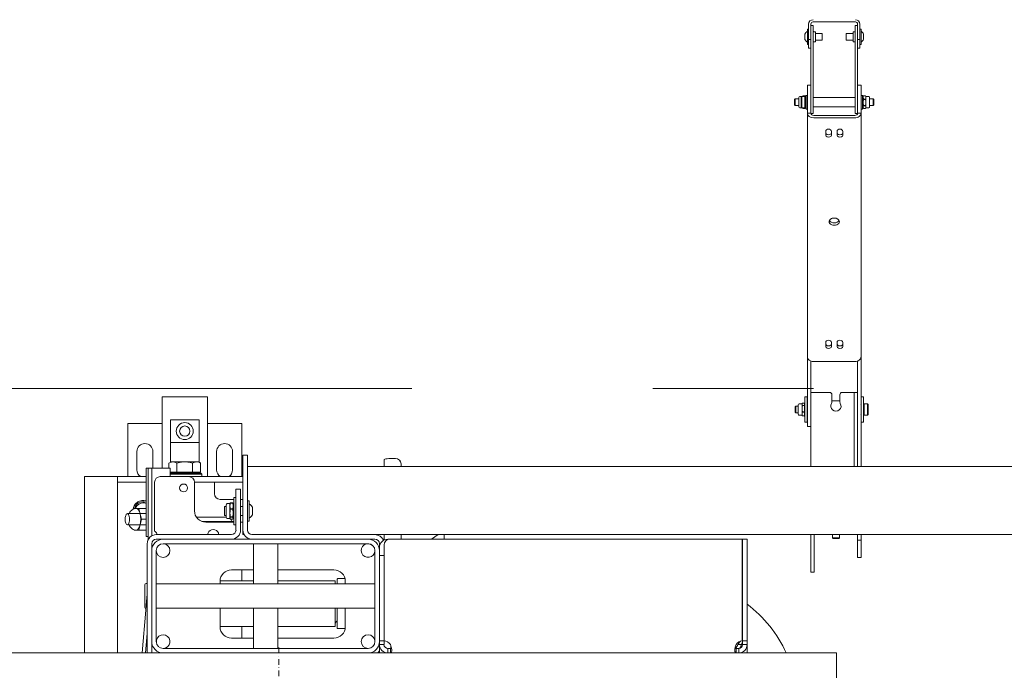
# Model space of a CAD drawing. Header units: millimetres. Extents: x -47038 to 86296, y -75637 to 48966.
# Tile 87 of 174: x -33438 to -32573, y 32533 to 33105. Entities that reach past the tile are written whole.
import ezdxf

# ---------------------------------------------------------------- set-up
doc = ezdxf.new("R2010")
doc.units = ezdxf.units.MM
doc.linetypes.add('DASHDOT', pattern=[1, 0.5, -0.25, 0, -0.25])
doc.linetypes.add('Przerywana podwójnie', pattern=[109.361107, 52.916665, -21.166666, 14.111111, -21.166666])
doc.layers.add('00 - nowa technologia myjni_Nr_pióra__95', color=7, linetype='Continuous', lineweight=20, true_color=0x7c7c7c)
doc.layers.add('410-K Osie główne_Nr_pióra__95', color=7, linetype='Continuous', lineweight=20, true_color=0x7c7c7c)
doc.layers.add('XREF', color=8, linetype='Continuous', lineweight=9)

# ---------------------------------------------------------------- blocks, each defined once
blk = doc.blocks.new('parter 2025.10.15')
at = {"layer": '00 - nowa technologia myjni_Nr_pióra__95', "color": 8, "linetype": 'Continuous', "lineweight": 5}
for p, q in [((575.679, 2766.037), (571.958, 2766.037)), ((571.469, 2764.737), (571.469, 2765.417)), ((571.568, 2765.417), (571.469, 2765.417)), ((571.568, 2765.847), (571.568, 2764.987)), ((571.769, 2765.847), (571.769, 2764.987)), ((571.769, 2765.737), (571.969, 2765.737)), ((571.769, 2765.737), (571.769, 2765.237)), ((571.769, 2764.237), (571.769, 2765.237)), ((571.969, 2765.737), (571.969, 2765.237)), ((571.969, 2764.237), (571.969, 2765.237)), ((572.018, 2765.182), (572.168, 2765.182)), ((572.168, 2765.182), (572.168, 2764.612)), ((572.168, 2765.037), (572.769, 2765.037)), ((572.769, 2765.037), (572.769, 2764.737)), ((574.868, 2764.737), (574.868, 2765.037)), ((575.468, 2765.037), (574.868, 2765.037)), ((575.468, 2764.862), (575.468, 2765.182)), ((575.618, 2765.182), (575.468, 2765.182)), ((575.668, 2765.237), (575.668, 2765.737)), ((575.869, 2765.737), (575.668, 2765.737)), ((575.668, 2765.237), (575.668, 2764.237)), ((575.869, 2764.987), (575.869, 2765.847)), ((576.068, 2764.987), (576.068, 2765.847)), ((576.068, 2765.417), (576.068, 2764.737)), ((576.068, 2765.417), (576.169, 2765.417)), ((576.068, 2765.137), (576.068, 2765.136)), ((576.169, 2765.417), (576.169, 2764.737)), ((571.24, 2764.968), (571.238, 2764.965)), ((571.238, 2764.965), (571.238, 2764.862)), ((571.238, 2764.862), (571.238, 2764.854)), ((571.24, 2764.859), (571.238, 2764.862)), ((571.24, 2764.859), (571.238, 2764.854)), ((571.238, 2764.854), (571.238, 2764.846)), ((571.238, 2764.846), (571.238, 2764.634)), ((571.24, 2764.629), (571.238, 2764.634)), ((571.238, 2764.626), (571.238, 2764.634)), ((571.238, 2764.626), (571.24, 2764.629)), ((571.238, 2764.626), (571.238, 2764.509)), ((571.238, 2764.509), (571.24, 2764.506)), ((571.24, 2764.506), (571.238, 2764.509)), ((571.469, 2764.057), (571.469, 2764.737)), ((571.568, 2764.987), (571.568, 2764.487)), ((571.568, 2764.487), (571.769, 2764.487)), ((571.568, 2764.487), (571.568, 2764.237)), ((571.568, 2764.237), (571.568, 2763.737)), ((571.769, 2764.987), (571.769, 2764.487)), ((571.769, 2764.487), (571.769, 2764.237)), ((571.769, 2764.237), (571.769, 2764.022)), ((571.769, 2764.237), (571.769, 2763.804)), ((571.969, 2764.237), (571.969, 2763.804)), ((572.018, 2764.292), (572.168, 2764.292)), ((572.018, 2764.292), (572.168, 2764.292)), ((572.018, 2764.292), (572.168, 2764.292)), ((572.018, 2764.292), (572.168, 2764.292)), ((572.168, 2764.612), (572.168, 2764.292)), ((572.168, 2764.437), (572.769, 2764.437)), ((572.168, 2764.437), (572.769, 2764.437)), ((572.168, 2764.437), (572.769, 2764.437)), ((572.168, 2764.437), (572.769, 2764.437)), ((572.769, 2764.737), (572.769, 2764.437)), ((574.868, 2764.437), (574.868, 2764.737)), ((575.468, 2764.437), (574.868, 2764.437)), ((575.468, 2764.437), (574.868, 2764.437)), ((575.468, 2764.437), (574.868, 2764.437)), ((575.468, 2764.437), (574.868, 2764.437)), ((575.468, 2764.292), (575.468, 2764.862)), ((575.618, 2764.292), (575.468, 2764.292)), ((575.618, 2764.292), (575.468, 2764.292)), ((575.618, 2764.292), (575.468, 2764.292)), ((575.618, 2764.292), (575.468, 2764.292)), ((575.668, 2763.804), (575.668, 2764.237)), ((575.869, 2764.487), (575.869, 2764.987)), ((576.068, 2764.487), (575.869, 2764.487)), ((575.869, 2764.237), (575.869, 2764.487)), ((575.869, 2764.237), (575.869, 2763.737)), ((575.869, 2763.804), (575.869, 2764.237)), ((576.068, 2764.487), (576.068, 2764.987)), ((576.068, 2764.737), (576.068, 2764.057)), ((576.068, 2764.237), (576.068, 2764.487)), ((576.068, 2764.237), (576.068, 2763.737)), ((576.169, 2764.737), (576.169, 2764.057)), ((576.397, 2764.968), (576.398, 2764.965)), ((576.397, 2764.968), (576.398, 2764.965)), ((576.397, 2764.846), (576.398, 2764.848)), ((576.398, 2764.84), (576.397, 2764.846)), ((576.397, 2764.615), (576.398, 2764.62)), ((576.397, 2764.615), (576.398, 2764.612)), ((576.398, 2764.509), (576.397, 2764.506)), ((576.398, 2764.508), (576.397, 2764.506)), ((576.398, 2764.967), (576.398, 2764.965)), ((576.398, 2764.848), (576.398, 2764.965)), ((576.398, 2764.848), (576.398, 2764.84)), ((576.398, 2764.628), (576.398, 2764.84)), ((576.398, 2764.62), (576.398, 2764.628)), ((576.398, 2764.612), (576.398, 2764.62)), ((576.398, 2764.509), (576.398, 2764.612)), ((571.568, 2764.057), (571.469, 2764.057)), ((571.568, 2764.057), (571.469, 2764.057)), ((571.568, 2764.057), (571.469, 2764.057)), ((571.568, 2764.057), (571.469, 2764.057)), ((571.568, 2763.737), (571.769, 2763.737)), ((571.769, 2763.804), (571.769, 2763.371)), ((571.769, 2758.987), (571.769, 2763.371)), ((571.969, 2763.804), (571.969, 2763.371)), ((571.969, 2758.987), (571.969, 2763.371)), ((575.668, 2763.371), (575.668, 2763.804)), ((575.668, 2763.371), (575.668, 2758.987)), ((575.869, 2763.371), (575.869, 2763.804)), ((576.068, 2763.737), (575.869, 2763.737)), ((575.869, 2763.371), (575.869, 2758.987)), ((576.068, 2764.057), (576.169, 2764.057)), ((576.068, 2764.057), (576.169, 2764.057)), ((576.068, 2764.057), (576.169, 2764.057)), ((576.068, 2764.057), (576.169, 2764.057)), ((571.469, 2758.046), (571.469, 2760.487)), ((571.769, 2760.487), (571.469, 2760.487)), ((575.869, 2760.487), (575.869, 2760.048)), ((575.869, 2760.487), (576.169, 2760.487)), ((575.869, 2760.048), (575.869, 2758.046)), ((576.169, 2760.487), (576.169, 2760.048)), ((576.169, 2760.048), (576.169, 2758.046)), ((570.329, 2759.226), (570.39, 2759.287)), ((570.329, 2759.226), (570.329, 2758.755)), ((570.39, 2759.287), (570.39, 2758.694)), ((570.39, 2759.287), (570.708, 2759.287)), ((570.708, 2759.406), (570.708, 2758.579)), ((570.79, 2759.487), (570.968, 2759.487)), ((570.909, 2759.427), (570.968, 2759.487)), ((570.909, 2758.755), (570.909, 2759.427)), ((570.968, 2758.723), (570.968, 2759.487)), ((571.248, 2759.487), (570.968, 2759.487)), ((571.051, 2759.487), (571.058, 2759.507)), ((571.076, 2759.543), (571.077, 2759.543)), ((571.077, 2759.543), (571.236, 2759.543)), ((571.236, 2759.543), (571.236, 2759.543)), ((571.248, 2758.723), (571.248, 2759.487)), ((571.308, 2759.427), (571.248, 2759.487)), ((571.308, 2759.432), (571.265, 2759.507)), ((571.308, 2759.547), (571.349, 2759.587)), ((571.308, 2759.547), (571.308, 2759.227)), ((571.308, 2759.227), (571.308, 2758.427)), ((571.349, 2759.587), (571.349, 2759.244)), ((571.349, 2759.587), (571.469, 2759.587)), ((571.349, 2759.244), (571.349, 2758.387)), ((571.769, 2758.987), (571.769, 2757.997)), ((575.668, 2759.387), (571.969, 2759.387)), ((571.969, 2758.987), (571.969, 2757.987)), ((575.668, 2757.987), (575.668, 2758.987)), ((575.869, 2758.905), (575.869, 2758.987)), ((576.169, 2759.488), (576.169, 2759.587)), ((576.288, 2759.587), (576.169, 2759.587)), ((576.169, 2758.387), (576.169, 2759.488)), ((576.169, 2758.587), (576.169, 2759.335)), ((576.288, 2759.488), (576.288, 2759.587)), ((576.328, 2759.547), (576.288, 2759.587)), ((576.328, 2759.547), (576.288, 2759.587)), ((576.288, 2758.387), (576.288, 2759.488)), ((576.328, 2759.432), (576.395, 2759.547)), ((576.328, 2759.455), (576.328, 2759.547)), ((576.328, 2758.427), (576.328, 2759.455)), ((576.328, 2758.752), (576.328, 2759.432)), ((576.401, 2759.557), (576.395, 2759.547)), ((576.401, 2759.555), (576.401, 2759.557)), ((576.561, 2759.557), (576.401, 2759.557)), ((576.561, 2759.555), (576.401, 2759.555)), ((576.401, 2759.232), (576.401, 2759.255)), ((576.561, 2759.255), (576.401, 2759.255)), ((576.561, 2759.232), (576.401, 2759.232)), ((576.561, 2759.555), (576.561, 2759.557)), ((576.561, 2759.557), (576.564, 2759.547)), ((576.561, 2759.232), (576.561, 2759.255)), ((576.586, 2759.487), (576.564, 2759.547)), ((576.586, 2759.405), (576.586, 2759.487)), ((576.847, 2759.487), (576.586, 2759.487)), ((576.586, 2758.959), (576.586, 2759.405)), ((576.586, 2758.723), (576.586, 2758.959)), ((576.929, 2758.766), (576.929, 2759.406)), ((577.247, 2759.287), (576.929, 2759.287)), ((577.247, 2758.828), (577.247, 2759.287)), ((577.309, 2759.226), (577.247, 2759.287)), ((577.309, 2758.861), (577.309, 2759.226)), ((570.329, 2758.755), (570.329, 2758.748)), ((570.329, 2758.748), (570.39, 2758.687)), ((570.39, 2758.694), (570.39, 2758.687)), ((570.39, 2758.687), (570.708, 2758.687)), ((570.708, 2758.579), (570.708, 2758.568)), ((570.79, 2758.487), (571.051, 2758.487)), ((570.909, 2758.547), (570.909, 2758.755)), ((570.909, 2758.547), (570.968, 2758.487)), ((570.968, 2758.487), (570.968, 2758.723)), ((571.248, 2758.487), (570.968, 2758.487)), ((571.051, 2758.487), (571.058, 2758.467)), ((571.076, 2758.431), (571.077, 2758.431)), ((571.077, 2758.437), (571.236, 2758.437)), ((571.077, 2758.437), (571.077, 2758.431)), ((571.077, 2758.431), (571.236, 2758.431)), ((571.236, 2758.437), (571.236, 2758.431)), ((571.248, 2758.487), (571.248, 2758.723)), ((571.308, 2758.547), (571.248, 2758.487)), ((571.308, 2758.542), (571.265, 2758.467)), ((571.308, 2758.427), (571.349, 2758.387)), ((571.349, 2758.387), (571.469, 2758.387)), ((571.349, 2758.387), (571.469, 2758.387)), ((571.769, 2758.046), (571.769, 2758.911)), ((575.668, 2758.587), (571.968, 2758.587)), ((575.668, 2758.587), (571.969, 2758.587)), ((576.288, 2758.387), (576.169, 2758.387)), ((576.288, 2758.387), (576.169, 2758.387)), ((576.328, 2758.427), (576.288, 2758.387)), ((576.328, 2758.427), (576.288, 2758.387)), ((576.328, 2758.542), (576.328, 2758.752)), ((576.328, 2758.542), (576.395, 2758.427)), ((576.401, 2758.418), (576.395, 2758.427)), ((576.401, 2758.664), (576.401, 2758.686)), ((576.561, 2758.686), (576.401, 2758.686)), ((576.561, 2758.664), (576.401, 2758.664)), ((576.561, 2758.418), (576.401, 2758.418)), ((576.561, 2758.664), (576.561, 2758.686)), ((576.561, 2758.686), (576.561, 2758.686)), ((576.561, 2758.418), (576.564, 2758.427)), ((576.586, 2758.487), (576.564, 2758.427)), ((576.586, 2758.54), (576.586, 2758.723)), ((576.586, 2758.487), (576.586, 2758.54)), ((576.847, 2758.487), (576.586, 2758.487)), ((576.586, 2758.487), (576.669, 2758.487)), ((576.929, 2758.568), (576.929, 2758.766)), ((577.247, 2758.687), (576.929, 2758.687)), ((577.247, 2758.687), (577.247, 2758.828)), ((577.309, 2758.748), (577.247, 2758.687)), ((577.309, 2758.748), (577.309, 2758.861)), ((571.469, 2758.046), (571.469, 2758.009)), ((571.469, 2758.009), (571.469, 2757.997)), ((571.769, 2758.009), (571.469, 2758.009)), ((571.469, 2736.572), (571.469, 2757.997)), ((571.769, 2758.046), (571.769, 2758.009)), ((571.769, 2758.009), (571.769, 2757.997)), ((571.769, 2757.987), (571.969, 2757.987)), ((572.018, 2757.82), (575.618, 2757.82)), ((572.018, 2757.608), (575.618, 2757.608)), ((575.869, 2757.987), (575.668, 2757.987)), ((575.869, 2758.009), (575.869, 2758.046)), ((575.869, 2757.997), (575.869, 2758.009)), ((575.869, 2758.009), (576.169, 2758.009)), ((576.169, 2758.009), (576.169, 2758.046)), ((576.169, 2757.997), (576.169, 2758.009)), ((576.169, 2736.572), (576.169, 2757.997)), ((573.069, 2756.088), (573.069, 2756.441)), ((573.568, 2756.088), (573.568, 2756.441)), ((574.068, 2756.088), (574.068, 2756.441)), ((574.568, 2756.088), (574.568, 2756.441)), ((573.069, 2737.527), (573.069, 2737.88)), ((573.568, 2737.527), (573.568, 2737.88)), ((574.068, 2737.527), (574.068, 2737.88)), ((574.568, 2737.527), (574.568, 2737.88)), ((571.469, 2736.572), (571.469, 2736.501)), ((571.469, 2736.501), (571.469, 2736.324)), ((576.169, 2736.501), (576.169, 2736.572)), ((576.169, 2736.501), (576.169, 2736.324)), ((571.469, 2736.324), (571.469, 2736.183)), ((571.469, 2736.183), (571.469, 2730.915)), ((571.769, 2736.225), (571.769, 2736.183)), ((571.769, 2736.183), (571.769, 2731.054)), ((575.618, 2736.183), (572.018, 2736.183)), ((575.618, 2736.183), (572.018, 2736.183)), ((575.869, 2736.183), (575.869, 2736.225)), ((575.869, 2730.279), (575.869, 2736.183)), ((576.169, 2736.183), (576.169, 2736.324)), ((576.169, 2730.279), (576.169, 2736.183)), ((514.769, 2733.076), (515.519, 2733.076)), ((514.769, 2733.076), (514.769, 2726.826)), ((518.019, 2733.076), (515.519, 2733.076)), ((518.019, 2733.076), (518.768, 2733.076)), ((518.768, 2733.076), (518.768, 2726.076)), ((571.248, 2733.076), (571.248, 2731.561)), ((571.248, 2733.076), (571.449, 2733.076)), ((571.449, 2733.076), (571.449, 2731.561)), ((571.769, 2726.976), (571.769, 2733.476)), ((571.769, 2733.476), (572.318, 2733.476)), ((573.418, 2733.476), (572.318, 2733.476)), ((573.618, 2732.622), (573.618, 2733.275)), ((574.319, 2732.622), (574.319, 2733.275)), ((575.519, 2733.476), (574.518, 2733.476)), ((575.569, 2733.476), (575.569, 2732.976)), ((575.869, 2733.476), (575.569, 2733.476)), ((576.189, 2733.076), (576.189, 2731.561)), ((576.189, 2733.076), (576.389, 2733.076)), ((576.389, 2733.076), (576.389, 2731.561)), ((570.388, 2732.214), (570.45, 2732.276)), ((570.388, 2732.214), (570.388, 2731.739)), ((570.45, 2732.276), (570.45, 2731.678)), ((570.45, 2732.276), (570.649, 2732.276)), ((570.649, 2732.394), (570.649, 2731.56)), ((570.73, 2732.476), (570.991, 2732.476)), ((570.991, 2732.476), (571.006, 2732.516)), ((570.991, 2732.476), (570.991, 2732.439)), ((570.991, 2732.439), (570.991, 2732.044)), ((571.016, 2732.542), (571.017, 2732.542)), ((571.017, 2732.542), (571.176, 2732.542)), ((571.017, 2732.335), (571.176, 2732.335)), ((571.017, 2732.335), (571.017, 2732.315)), ((571.017, 2732.315), (571.176, 2732.315)), ((571.176, 2732.542), (571.176, 2732.542)), ((571.176, 2732.335), (571.176, 2732.315)), ((571.188, 2732.525), (571.194, 2732.515)), ((571.248, 2732.421), (571.194, 2732.516)), ((571.248, 2732.421), (571.194, 2732.515)), ((571.449, 2732.675), (571.469, 2732.696)), ((571.449, 2732.675), (571.449, 2732.311)), ((571.449, 2732.311), (571.449, 2731.276)), ((573.618, 2732.725), (574.319, 2732.725)), ((575.569, 2732.976), (575.569, 2726.976)), ((576.189, 2732.426), (576.168, 2732.446)), ((576.189, 2732.426), (576.169, 2732.445)), ((576.389, 2732.416), (576.449, 2732.476)), ((576.389, 2732.416), (576.389, 2731.538)), ((576.449, 2732.476), (576.449, 2731.479)), ((576.449, 2732.476), (576.729, 2732.476)), ((576.788, 2732.416), (576.729, 2732.476)), ((576.729, 2732.476), (576.729, 2731.479)), ((576.788, 2732.416), (576.729, 2732.476)), ((576.788, 2732.416), (576.788, 2731.538)), ((570.388, 2731.739), (570.388, 2731.737)), ((570.388, 2731.737), (570.45, 2731.676)), ((570.45, 2731.678), (570.45, 2731.676)), ((570.45, 2731.676), (570.649, 2731.676)), ((570.45, 2731.676), (570.649, 2731.676)), ((570.649, 2731.56), (570.649, 2731.557)), ((570.73, 2731.475), (570.991, 2731.475)), ((570.73, 2731.475), (570.991, 2731.475)), ((570.991, 2732.044), (570.991, 2731.581)), ((570.991, 2731.581), (570.991, 2731.479)), ((570.991, 2731.479), (570.991, 2731.475)), ((570.991, 2731.475), (571.006, 2731.436)), ((571.016, 2731.41), (571.017, 2731.41)), ((571.017, 2731.773), (571.017, 2731.749)), ((571.017, 2731.773), (571.176, 2731.773)), ((571.017, 2731.749), (571.176, 2731.749)), ((571.017, 2731.413), (571.176, 2731.413)), ((571.017, 2731.413), (571.017, 2731.41)), ((571.017, 2731.41), (571.176, 2731.41)), ((571.176, 2731.773), (571.176, 2731.749)), ((571.176, 2731.413), (571.176, 2731.41)), ((571.176, 2731.41), (571.176, 2731.41)), ((571.248, 2731.531), (571.194, 2731.436)), ((571.248, 2731.531), (571.194, 2731.436)), ((571.248, 2731.561), (571.248, 2730.876)), ((571.449, 2731.561), (571.449, 2730.876)), ((575.869, 2732.104), (575.869, 2726.976)), ((576.189, 2731.526), (576.168, 2731.505)), ((576.189, 2731.526), (576.169, 2731.506)), ((576.189, 2731.561), (576.189, 2730.876)), ((576.389, 2731.561), (576.389, 2730.876)), ((576.389, 2731.538), (576.389, 2731.536)), ((576.389, 2731.536), (576.449, 2731.475)), ((576.449, 2731.479), (576.449, 2731.475)), ((576.449, 2731.475), (576.729, 2731.475)), ((576.449, 2731.475), (576.729, 2731.475)), ((576.788, 2731.536), (576.729, 2731.475)), ((576.788, 2731.536), (576.729, 2731.475)), ((576.729, 2731.479), (576.729, 2731.475)), ((576.729, 2731.476), (576.729, 2731.475)), ((576.788, 2731.538), (576.788, 2731.536)), ((514.769, 2730.747), (511.769, 2730.747)), ((511.769, 2730.747), (511.769, 2726.076)), ((515.519, 2729.076), (515.519, 2731.076)), ((518.019, 2731.076), (515.519, 2731.076)), ((518.019, 2729.076), (518.019, 2731.076)), ((521.769, 2730.747), (518.768, 2730.747)), ((521.769, 2730.747), (521.769, 2726.076)), ((571.248, 2730.876), (571.449, 2730.876)), ((571.248, 2730.876), (571.449, 2730.876)), ((571.449, 2731.276), (571.469, 2731.256)), ((571.469, 2730.476), (571.469, 2730.915)), ((571.769, 2730.476), (571.469, 2730.476)), ((571.769, 2730.476), (571.469, 2730.476)), ((576.189, 2730.876), (576.389, 2730.876)), ((576.189, 2730.876), (576.389, 2730.876)), ((575.869, 2730.279), (575.869, 2729.218)), ((576.169, 2730.279), (576.169, 2729.218)), ((518.019, 2729.076), (515.519, 2729.076)), ((515.519, 2729.076), (515.519, 2727.347)), ((518.019, 2729.076), (518.019, 2727.347)), ((575.869, 2726.976), (575.869, 2729.218)), ((576.169, 2726.976), (576.169, 2729.218)), ((512.569, 2726.676), (512.569, 2728.275)), ((513.969, 2728.275), (513.969, 2726.826)), ((519.568, 2726.676), (519.568, 2728.275)), ((520.968, 2728.275), (520.968, 2726.676)), ((521.868, 2727.976), (521.868, 2727.683)), ((522.269, 2727.976), (521.868, 2727.976)), ((522.269, 2727.976), (522.269, 2727.683)), ((515.569, 2727.376), (515.383, 2727.269)), ((515.383, 2726.826), (515.383, 2727.268)), ((515.569, 2727.376), (515.729, 2727.376)), ((515.729, 2727.376), (516.769, 2727.376)), ((516.076, 2726.456), (516.076, 2727.268)), ((516.769, 2727.376), (517.808, 2727.376)), ((517.461, 2726.456), (517.461, 2727.268)), ((517.808, 2727.376), (517.822, 2727.376)), ((517.808, 2727.376), (517.822, 2727.375)), ((517.822, 2727.376), (517.968, 2727.376)), ((517.968, 2727.376), (518.154, 2727.269)), ((518.154, 2726.456), (518.154, 2727.268)), ((521.868, 2725.561), (521.868, 2727.683)), ((522.269, 2725.561), (522.269, 2727.683)), ((522.269, 2726.976), (590.532, 2726.976)), ((534.269, 2726.976), (534.269, 2727.576)), ((534.818, 2727.666), (535.269, 2727.666)), ((535.768, 2727.189), (535.768, 2726.976)), ((513.369, 2726.326), (513.369, 2726.826)), ((513.369, 2726.826), (513.568, 2726.826)), ((513.369, 2721.326), (513.369, 2726.326)), ((513.868, 2726.826), (513.568, 2726.826)), ((513.568, 2726.326), (513.568, 2726.826)), ((513.568, 2726.326), (513.568, 2720.563)), ((513.868, 2726.326), (513.868, 2726.826)), ((515.081, 2726.826), (513.868, 2726.826)), ((513.868, 2720.868), (513.868, 2726.326)), ((515.472, 2726.826), (515.081, 2726.826)), ((515.471, 2726.456), (516.076, 2726.456)), ((515.472, 2726.826), (515.472, 2726.076)), ((515.518, 2726.376), (515.472, 2726.376)), ((518.268, 2726.301), (515.472, 2726.301)), ((518.194, 2726.376), (515.518, 2726.376)), ((515.519, 2726.456), (515.519, 2726.376)), ((515.644, 2726.376), (515.644, 2726.456)), ((516.076, 2726.456), (517.461, 2726.456)), ((517.461, 2726.456), (518.154, 2726.456)), ((517.893, 2726.376), (517.893, 2726.456)), ((518.019, 2726.456), (518.019, 2726.376)), ((518.194, 2726.376), (518.268, 2726.301)), ((518.268, 2726.301), (518.268, 2726.076)), ((507.968, 2726.076), (508.868, 2726.076)), ((507.968, 2710.576), (507.968, 2726.076)), ((508.868, 2726.076), (510.869, 2726.076)), ((510.869, 2726.076), (510.869, 2725.576)), ((510.869, 2726.076), (511.868, 2726.076)), ((510.869, 2725.576), (511.868, 2725.576)), ((510.869, 2725.576), (510.869, 2725.136)), ((511.868, 2726.076), (513.369, 2726.076)), ((513.369, 2725.576), (511.868, 2725.576)), ((514.119, 2725.576), (514.119, 2722.075)), ((517.119, 2726.076), (514.619, 2726.076)), ((517.124, 2726.076), (521.868, 2726.076)), ((521.868, 2725.576), (517.618, 2725.576)), ((517.618, 2723.076), (517.618, 2725.576)), ((519.368, 2725.576), (519.368, 2725.136)), ((521.868, 2725.561), (521.868, 2724.147)), ((522.269, 2725.561), (522.269, 2724.147)), ((510.869, 2710.576), (510.869, 2725.136)), ((519.368, 2725.136), (519.368, 2724.575)), ((521.268, 2723.975), (521.268, 2724.976)), ((521.669, 2724.976), (521.268, 2724.976)), ((521.669, 2723.975), (521.669, 2724.976)), ((519.868, 2724.076), (521.068, 2724.076)), ((520.392, 2723.594), (520.392, 2723.168)), ((520.499, 2723.701), (520.739, 2723.701)), ((520.739, 2723.701), (520.746, 2723.72)), ((520.739, 2723.701), (520.741, 2723.704)), ((520.739, 2723.701), (520.739, 2723.501)), ((520.739, 2723.501), (520.739, 2723.191)), ((520.773, 2723.767), (520.773, 2723.757)), ((520.773, 2723.767), (520.976, 2723.767)), ((520.773, 2723.757), (520.976, 2723.757)), ((520.976, 2723.767), (520.976, 2723.757)), ((521.068, 2723.631), (521.017, 2723.72)), ((521.026, 2723.704), (521.027, 2723.703)), ((521.068, 2723.631), (521.026, 2723.704)), ((521.068, 2724.004), (521.068, 2724.251)), ((521.268, 2724.251), (521.068, 2724.251)), ((521.068, 2721.851), (521.068, 2724.004)), ((521.268, 2721.376), (521.268, 2723.975)), ((521.669, 2724.076), (521.868, 2724.076)), ((521.669, 2723.975), (521.669, 2721.376)), ((521.868, 2724.147), (521.868, 2721.376)), ((522.269, 2721.376), (522.269, 2724.147)), ((522.269, 2722.803), (522.269, 2723.941)), ((522.269, 2723.941), (522.419, 2723.941)), ((522.419, 2723.941), (522.419, 2722.803)), ((511.729, 2722.826), (513.369, 2722.826)), ((512.311, 2723.275), (512.302, 2723.236)), ((512.311, 2723.275), (512.525, 2723.275)), ((512.525, 2723.275), (512.74, 2723.275)), ((513.369, 2723.275), (512.74, 2723.275)), ((512.74, 2723.275), (512.847, 2722.801)), ((512.847, 2722.801), (512.954, 2722.326)), ((520.269, 2722.939), (520.269, 2723.451)), ((520.392, 2723.451), (520.269, 2723.451)), ((520.269, 2722.65), (520.269, 2722.939)), ((520.392, 2722.65), (520.269, 2722.65)), ((520.392, 2722.65), (520.269, 2722.65)), ((520.392, 2723.168), (520.392, 2722.507)), ((520.739, 2723.191), (520.739, 2722.87)), ((520.739, 2722.87), (520.739, 2722.419)), ((520.772, 2723.21), (520.773, 2723.211)), ((520.773, 2723.244), (520.976, 2723.244)), ((520.773, 2723.244), (520.773, 2723.211)), ((520.773, 2723.211), (520.976, 2723.211)), ((520.976, 2723.244), (520.976, 2723.211)), ((521.868, 2722.65), (521.668, 2722.65)), ((521.868, 2723.451), (521.669, 2723.451)), ((521.868, 2722.65), (521.669, 2722.65)), ((522.269, 2722.161), (522.269, 2722.803)), ((522.419, 2722.803), (522.419, 2722.161)), ((522.708, 2723.279), (522.708, 2723.373)), ((522.708, 2722.729), (522.708, 2723.279)), ((511.729, 2721.826), (513.369, 2721.826)), ((512.847, 2721.851), (512.74, 2721.376)), ((512.954, 2722.326), (512.847, 2721.851)), ((513.369, 2722.326), (512.954, 2722.326)), ((514.119, 2722.075), (514.119, 2721.291)), ((520.211, 2722.516), (517.79, 2722.516)), ((520.211, 2722.136), (518.277, 2722.136)), ((521.068, 2722.075), (518.618, 2722.075)), ((520.211, 2722.516), (520.392, 2722.516)), ((520.211, 2722.136), (520.993, 2722.136)), ((520.499, 2722.401), (520.739, 2722.401)), ((520.499, 2722.401), (520.739, 2722.401)), ((520.739, 2722.419), (520.739, 2722.401)), ((520.739, 2722.401), (520.746, 2722.381)), ((520.739, 2722.401), (520.741, 2722.398)), ((520.773, 2722.528), (520.976, 2722.528)), ((520.773, 2722.528), (520.773, 2722.505)), ((520.773, 2722.505), (520.976, 2722.505)), ((520.773, 2722.334), (520.976, 2722.334)), ((520.976, 2722.528), (520.976, 2722.505)), ((521.068, 2722.47), (521.017, 2722.381)), ((521.068, 2722.47), (521.026, 2722.398)), ((521.026, 2722.397), (521.026, 2722.398)), ((521.268, 2721.851), (521.068, 2721.851)), ((521.268, 2721.851), (521.068, 2721.851)), ((521.868, 2722.075), (521.668, 2722.075)), ((522.269, 2722.161), (522.419, 2722.161)), ((512.302, 2721.415), (512.311, 2721.376)), ((512.311, 2721.376), (512.525, 2721.376)), ((512.525, 2721.376), (512.74, 2721.376)), ((513.369, 2721.376), (512.74, 2721.376)), ((513.369, 2720.825), (513.369, 2721.326)), ((520.869, 2720.976), (514.269, 2720.976)), ((521.868, 2721.376), (521.868, 2720.976)), ((521.868, 2720.976), (521.976, 2720.976)), ((522.668, 2720.976), (533.468, 2720.976)), ((533.471, 2720.976), (590.532, 2720.976)), ((534.269, 2720.493), (534.269, 2720.976)), ((535.768, 2720.976), (535.768, 2720.576)), ((538.451, 2720.576), (539.027, 2720.976)), ((539.568, 2720.976), (539.568, 2720.576)), ((571.769, 2720.976), (571.769, 2718.676)), ((572.068, 2720.976), (572.068, 2718.676)), ((573.669, 2720.697), (573.669, 2720.976)), ((574.269, 2720.697), (574.269, 2720.976)), ((575.869, 2720.976), (575.869, 2720.676)), ((576.169, 2720.976), (576.169, 2720.676)), ((513.369, 2720.825), (513.568, 2720.825)), ((513.468, 2720.175), (513.468, 2718.208)), ((513.868, 2720.176), (513.868, 2720.189)), ((513.868, 2720.175), (513.868, 2719.575)), ((514.257, 2720.576), (514.283, 2720.576)), ((514.868, 2720.576), (514.269, 2720.576)), ((514.283, 2720.576), (514.292, 2720.576)), ((514.868, 2720.576), (532.869, 2720.576)), ((514.868, 2720.175), (532.869, 2720.175)), ((522.804, 2716.641), (522.804, 2720.175)), ((524.933, 2716.641), (524.933, 2720.175)), ((524.933, 2716.641), (524.933, 2720.175)), ((533.468, 2720.576), (532.869, 2720.576)), ((533.868, 2720.175), (533.868, 2719.836)), ((534.268, 2720.576), (534.161, 2720.576)), ((534.269, 2711.654), (534.269, 2720.076)), ((534.608, 2720.576), (534.768, 2720.576)), ((534.769, 2720.576), (565.728, 2720.576)), ((565.728, 2711.65), (565.728, 2720.576)), ((565.728, 2720.576), (565.768, 2720.576)), ((566.169, 2720.576), (565.768, 2720.576)), ((565.768, 2720.576), (565.768, 2711.654)), ((566.169, 2711.654), (566.169, 2720.576)), ((573.669, 2720.697), (574.23, 2720.697)), ((573.73, 2720.636), (573.669, 2720.697)), ((573.73, 2720.636), (574.177, 2720.636)), ((574.177, 2720.636), (574.207, 2720.636)), ((574.207, 2720.636), (574.269, 2720.697)), ((574.23, 2720.697), (574.269, 2720.697)), ((575.869, 2720.476), (575.869, 2720.676)), ((575.869, 2720.276), (575.869, 2720.476)), ((575.869, 2720.476), (576.169, 2720.476)), ((575.869, 2719.476), (575.869, 2720.276)), ((576.169, 2720.476), (576.169, 2720.676)), ((576.169, 2720.276), (576.169, 2720.476)), ((576.169, 2719.476), (576.169, 2720.276)), ((513.868, 2719.575), (513.868, 2711.576)), ((514.269, 2719.575), (514.269, 2711.576)), ((533.468, 2711.576), (533.468, 2719.575)), ((533.868, 2719.336), (533.868, 2719.835)), ((533.868, 2711.576), (533.868, 2719.575)), ((533.868, 2719.135), (533.868, 2719.336)), ((575.869, 2718.975), (575.869, 2719.476)), ((576.169, 2718.975), (576.169, 2719.476)), ((533.868, 2711.65), (533.868, 2719.135)), ((533.868, 2719.135), (534.269, 2719.135)), ((571.769, 2718.676), (571.769, 2717.675)), ((572.068, 2718.676), (572.068, 2717.675)), ((575.869, 2718.975), (576.169, 2718.975)), ((513.468, 2718.208), (513.468, 2717.342)), ((520.869, 2717.876), (522.803, 2717.876)), ((522.803, 2717.876), (520.869, 2717.876)), ((521.769, 2717.876), (521.769, 2716.913)), ((524.933, 2717.876), (529.868, 2717.876)), ((529.868, 2717.876), (524.933, 2717.876)), ((572.068, 2717.675), (571.769, 2717.675)), ((513.268, 2716.576), (513.268, 2714.575)), ((513.369, 2716.676), (513.468, 2716.676)), ((513.468, 2716.764), (513.468, 2717.342)), ((513.468, 2716.764), (513.468, 2715.898)), ((533.468, 2716.641), (514.269, 2716.641)), ((519.868, 2716.641), (519.868, 2716.876)), ((519.868, 2716.876), (519.868, 2716.641)), ((522.803, 2716.913), (519.869, 2716.913)), ((529.969, 2716.913), (524.933, 2716.913)), ((529.969, 2716.641), (529.969, 2716.913)), ((530.168, 2716.641), (530.168, 2717.063)), ((530.84, 2717.113), (530.219, 2717.113)), ((530.869, 2716.641), (530.869, 2716.876)), ((513.468, 2715.736), (513.385, 2714.779)), ((513.468, 2715.898), (513.468, 2710.576)), ((513.017, 2710.576), (513.347, 2714.348)), ((513.347, 2714.348), (513.385, 2714.779)), ((533.468, 2714.511), (514.269, 2714.511)), ((522.804, 2714.511), (514.269, 2714.511)), ((519.868, 2712.876), (519.868, 2714.511)), ((519.868, 2714.511), (519.868, 2712.876)), ((522.804, 2710.976), (522.804, 2714.511)), ((524.933, 2710.976), (524.933, 2714.511)), ((524.933, 2710.976), (524.933, 2714.511)), ((533.468, 2714.511), (524.933, 2714.511)), ((529.969, 2712.913), (529.969, 2714.511)), ((530.168, 2712.763), (530.168, 2714.511)), ((530.869, 2712.876), (530.869, 2714.511)), ((513.318, 2710.576), (513.468, 2712.293)), ((522.803, 2712.913), (519.868, 2712.913)), ((521.769, 2712.913), (521.769, 2711.876)), ((529.969, 2712.913), (524.933, 2712.913)), ((530.855, 2712.713), (530.219, 2712.713)), ((513.868, 2711.576), (513.868, 2710.576)), ((522.803, 2711.876), (520.869, 2711.876)), ((529.868, 2711.876), (524.933, 2711.876)), ((533.868, 2711.65), (533.868, 2711.316)), ((533.868, 2711.65), (534.269, 2711.65)), ((534.269, 2711.654), (534.269, 2711.65)), ((534.269, 2711.313), (534.269, 2711.654)), ((534.269, 2711.65), (534.269, 2711.316)), ((566.169, 2711.654), (565.768, 2711.654)), ((565.768, 2711.654), (565.768, 2711.316)), ((566.169, 2710.576), (566.169, 2711.976)), ((566.169, 2711.654), (566.169, 2711.316)), ((339.068, 2710.576), (574.019, 2710.576)), ((532.869, 2710.976), (514.868, 2710.976)), ((532.869, 2710.576), (514.868, 2710.576)), ((532.873, 2710.576), (533.267, 2710.61)), ((533.267, 2710.61), (533.27, 2710.576)), ((533.868, 2711.316), (534.269, 2711.316)), ((533.868, 2711.312), (533.868, 2710.576)), ((534.269, 2710.576), (534.269, 2710.658)), ((534.608, 2710.576), (534.608, 2710.976)), ((534.608, 2710.976), (534.833, 2710.976)), ((534.608, 2710.576), (534.833, 2710.576)), ((534.833, 2710.576), (534.833, 2710.976)), ((534.833, 2710.576), (565.204, 2710.576)), ((534.868, 2711.225), (534.868, 2710.979)), ((565.204, 2710.576), (565.204, 2710.976)), ((565.204, 2710.976), (565.428, 2710.976)), ((565.204, 2710.576), (565.428, 2710.576)), ((565.658, 2711.316), (565.363, 2711.316)), ((565.428, 2710.576), (565.428, 2710.976)), ((566.169, 2711.316), (565.768, 2711.316)), ((565.768, 2710.658), (565.768, 2710.576)), ((574.019, 2710.576), (574.019, 2709.575)), ((574.019, 2709.575), (574.019, 2705.576))]:
    blk.add_line(p, q, dxfattribs=at)
at = {"layer": '00 - nowa technologia myjni_Nr_pióra__95', "color": 8, "linetype": 'DASHDOT', "lineweight": 5}
blk.add_line((525.018, 2711.051), (525.018, 2585.601), dxfattribs=at)
at = {"layer": '00 - nowa technologia myjni_Nr_pióra__95', "color": 8, "linetype": 'Continuous', "lineweight": 5}
for points in [[(571.265, 2759.507), (571.276, 2759.479), (571.276, 2759.459)], [(576.401, 2759.255), (576.38, 2759.301), (576.368, 2759.342), (576.36, 2759.405), (576.368, 2759.467), (576.38, 2759.509), (576.401, 2759.555)], [(576.4, 2758.686), (576.38, 2758.769), (576.368, 2758.845), (576.36, 2758.959), (576.368, 2759.074), (576.38, 2759.149), (576.401, 2759.232)], [(576.586, 2759.405), (576.581, 2759.469), (576.561, 2759.555)], [(576.561, 2759.255), (576.581, 2759.341), (576.586, 2759.405)], [(576.586, 2758.959), (576.581, 2759.075), (576.561, 2759.232)], [(576.561, 2758.686), (576.581, 2758.842), (576.586, 2758.959)], [(576.395, 2758.427), (576.378, 2758.459), (576.368, 2758.489), (576.36, 2758.54), (576.368, 2758.592), (576.38, 2758.626), (576.401, 2758.664)], [(576.586, 2758.54), (576.581, 2758.593), (576.561, 2758.664)], [(576.564, 2758.427), (576.581, 2758.488), (576.586, 2758.54)], [(570.991, 2732.439), (570.996, 2732.395), (571.017, 2732.335)], [(571.017, 2732.315), (570.996, 2732.16), (570.991, 2732.044)], [(571.194, 2732.516), (571.209, 2732.482), (571.217, 2732.439), (571.209, 2732.395), (571.197, 2732.367), (571.176, 2732.335)], [(571.176, 2732.315), (571.197, 2732.232), (571.209, 2732.158), (571.217, 2732.045), (571.209, 2731.931), (571.197, 2731.856), (571.176, 2731.773)], [(570.991, 2732.044), (570.996, 2731.928), (571.017, 2731.773)], [(571.017, 2731.749), (570.996, 2731.652), (570.991, 2731.581)], [(570.991, 2731.581), (570.996, 2731.509), (571.017, 2731.413)], [(571.176, 2731.749), (571.197, 2731.698), (571.209, 2731.651), (571.217, 2731.581), (571.209, 2731.511), (571.197, 2731.464), (571.176, 2731.413)], [(515.383, 2727.268), (515.492, 2727.323), (515.589, 2727.357), (515.66, 2727.371), (515.729, 2727.376)], [(515.729, 2727.376), (515.798, 2727.371), (515.869, 2727.357), (515.967, 2727.323), (516.076, 2727.268)], [(516.076, 2727.268), (516.188, 2727.299), (516.294, 2727.323), (516.488, 2727.357), (516.63, 2727.371), (516.769, 2727.376)], [(516.769, 2727.376), (516.907, 2727.371), (517.049, 2727.357), (517.243, 2727.323), (517.349, 2727.299), (517.461, 2727.268)], [(517.461, 2727.268), (517.57, 2727.323), (517.668, 2727.357), (517.739, 2727.371), (517.808, 2727.376)], [(517.822, 2727.375), (517.868, 2727.372), (517.914, 2727.365), (518.011, 2727.337), (518.08, 2727.308), (518.154, 2727.268)], [(534.818, 2727.666), (534.682, 2727.661), (534.547, 2727.648), (534.426, 2727.627), (534.345, 2727.606), (534.291, 2727.587), (534.269, 2727.576)], [(520.773, 2723.757), (520.756, 2723.68), (520.746, 2723.61), (520.739, 2723.501)], [(520.739, 2723.501), (520.746, 2723.391), (520.756, 2723.321), (520.773, 2723.244)], [(521.017, 2723.72), (521.001, 2723.742), (520.976, 2723.767)], [(520.976, 2723.757), (521.002, 2723.68), (521.018, 2723.61), (521.027, 2723.538), (521.027, 2723.469), (521.019, 2723.397), (521.003, 2723.325), (520.976, 2723.244)], [(512.525, 2723.275), (512.425, 2723.268), (512.333, 2723.247), (512.244, 2723.212), (512.159, 2723.164), (512.085, 2723.108), (512.015, 2723.037), (511.951, 2722.951), (511.9, 2722.86), (511.884, 2722.826)], [(520.772, 2723.21), (520.756, 2723.108), (520.746, 2723.015), (520.739, 2722.87)], [(520.739, 2722.87), (520.746, 2722.724), (520.756, 2722.631), (520.773, 2722.528)], [(520.976, 2723.21), (521.002, 2723.107), (521.018, 2723.014), (521.027, 2722.918), (521.027, 2722.825), (521.019, 2722.73), (521.002, 2722.634), (520.976, 2722.528)], [(520.773, 2722.505), (520.756, 2722.479), (520.746, 2722.456), (520.739, 2722.419)], [(520.976, 2722.505), (521.002, 2722.479), (521.018, 2722.456), (521.027, 2722.432), (521.027, 2722.409), (521.017, 2722.381)], [(521.017, 2722.381), (521.001, 2722.359), (520.976, 2722.334)], [(512.525, 2721.376), (512.429, 2721.383), (512.332, 2721.405), (512.242, 2721.44), (512.16, 2721.486), (512.081, 2721.547), (512.009, 2721.622), (511.972, 2721.67)], [(534.95, 2710.792), (534.945, 2710.886), (534.931, 2710.988), (534.908, 2711.095), (534.876, 2711.204), (534.833, 2711.316)], [(534.833, 2710.976), (534.865, 2710.978), (534.893, 2710.984), (534.912, 2710.994), (534.927, 2711.007)], [(534.833, 2710.576), (534.871, 2710.582), (534.901, 2710.602), (534.924, 2710.635), (534.939, 2710.682), (534.947, 2710.733), (534.95, 2710.792)], [(565.204, 2711.316), (565.158, 2711.193), (565.123, 2711.069), (565.1, 2710.948), (565.089, 2710.835), (565.087, 2710.792)], [(565.087, 2710.792), (565.094, 2710.705), (565.101, 2710.669), (565.112, 2710.637), (565.127, 2710.612), (565.145, 2710.594), (565.172, 2710.58), (565.204, 2710.576)], [(565.11, 2711.007), (565.125, 2710.994), (565.144, 2710.984), (565.172, 2710.978), (565.204, 2710.976)], [(565.134, 2710.989), (565.159, 2711.013), (565.191, 2711.049), (565.262, 2711.151), (565.312, 2711.233), (565.363, 2711.316)], [(565.538, 2710.994), (565.584, 2711.1), (565.611, 2711.172), (565.658, 2711.316)]]:
    blk.add_lwpolyline(points, dxfattribs=at)
for centre, radius in [((516.769, 2730.076), 0.75), ((516.769, 2730.076), 0.45), ((516.669, 2725.076), 0.35), ((514.868, 2719.575), 0.6)]:
    blk.add_circle(centre, radius, dxfattribs=at)
for centre, radius, start, end in [((571.958, 2765.847), 0.39, 90, 180), ((571.958, 2765.847), 0.19, 90, 180), ((575.679, 2765.847), 0.39, 0, 90), ((575.679, 2765.847), 0.19, 0, 90), ((571.739, 2764.737), 0.55, 119.44052, 155.46415), ((572.018, 2765.232), 0.05, 180, 270), ((572.018, 2765.232), 0.05, 180.00097, 223.31518), ((572.018, 2765.232), 0.05, 180.00098, 223.32644), ((575.618, 2765.232), 0.05, 270, 0), ((575.898, 2764.737), 0.55, 24.53585, 60.55948), ((575.898, 2764.737), 0.55, 24.53585, 45.48374), ((575.898, 2764.737), 0.55, 24.53585, 45.48339), ((571.739, 2764.737), 0.55, 204.53585, 240.55948), ((571.739, 2764.737), 0.55, 225.4699, 240.55948), ((571.739, 2764.737), 0.55, 225.47005, 240.55948), ((572.018, 2764.242), 0.05, 90, 180), ((572.018, 2764.242), 0.05, 90, 180), ((572.018, 2764.242), 0.05, 90, 180), ((572.018, 2764.242), 0.05, 90, 180), ((575.618, 2764.242), 0.05, 0, 90), ((575.898, 2764.737), 0.55, 299.44052, 335.46415), ((575.898, 2764.737), 0.55, 299.44052, 335.46415), ((575.898, 2764.737), 0.55, 299.44052, 335.46415), ((575.898, 2764.737), 0.55, 299.44052, 335.46415), ((570.79, 2759.406), 0.0812, 90, 180), ((571.175, 2759.464), 0.124, 159.79225, 169.40397), ((571.233, 2759.441), 0.186, 146.95127, 159.30388), ((571.115, 2759.416), 0.176, 31.34293, 46.32835), ((576.847, 2759.406), 0.0812, 0, 90), ((570.79, 2758.568), 0.0812, 180, 270), ((571.233, 2758.533), 0.186, 200.69613, 213.04873), ((572.017, 2758.675), 0.97, 191.16175, 194.17006), ((570.618, 2758.686), 0.667, 338.1178, 343.36327), ((571.115, 2758.559), 0.176, 313.67165, 328.65707), ((576.847, 2758.568), 0.0812, 270, 0), ((573.418, 2733.275), 0.2, 0, 90), ((574.518, 2733.275), 0.2, 90, 180), ((575.519, 2733.426), 0.05, 0, 90), ((570.73, 2732.394), 0.0812, 90, 180), ((571.213, 2732.436), 0.222, 159.0963, 179.3409), ((571.321, 2732.4), 0.337, 155.03087, 159.87437), ((570.946, 2732.371), 0.287, 30.21906, 36.51792), ((573.969, 2732.276), 0.45, 147.79577, 32.20423), ((573.418, 2732.622), 0.2, 327.79577, 0), ((574.518, 2732.622), 0.2, 180, 212.20423), ((570.73, 2731.557), 0.0812, 180, 270), ((570.73, 2731.557), 0.0813, 225.42806, 270.00057), ((571.321, 2731.552), 0.337, 200.12563, 204.96913), ((570.948, 2731.579), 0.284, 323.32886, 329.76991), ((570.946, 2731.58), 0.287, 323.48207, 329.78094), ((513.268, 2728.275), 0.7, 0, 180), ((520.269, 2728.275), 0.7, 0, 180), ((513.268, 2726.676), 0.7, 180, 238.99477), ((520.269, 2726.676), 0.7, 180, 238.99477), ((520.269, 2726.676), 0.7, 301.00461, 0), ((514.619, 2725.576), 0.5, 90, 180), ((517.119, 2725.576), 0.5, 0, 90), ((519.868, 2724.575), 0.5, 180, 270), ((513.118, 2723.076), 0.9, 73.87479, 171.78822), ((513.118, 2723.076), 0.9, 90, 171.78822), ((513.118, 2723.076), 0.8, 71.79289, 165.52022), ((513.118, 2723.076), 0.692, 68.81703, 163.19195), ((520.499, 2723.594), 0.106, 90, 180), ((520.924, 2723.651), 0.191, 142.6882, 158.8092), ((522.102, 2723.051), 0.7, 32.39566, 63.10763), ((512.526, 2722.326), 1, 160.19083, 199.80953), ((518.618, 2723.076), 1, 180, 270), ((522.102, 2723.05), 0.7, 296.89236, 327.60435), ((522.608, 2723.373), 0.1, 0, 32.39566), ((522.608, 2722.729), 0.1, 327.60435, 0), ((512.668, 2722.163), 0.853, 203.30466, 215.35844), ((520.499, 2722.507), 0.106, 180, 270), ((520.85, 2722.42), 0.111, 180.42666, 200.60851), ((520.924, 2722.45), 0.191, 201.19079, 217.3118), ((514.269, 2720.175), 0.8, 90, 180), ((513.821, 2720.828), 0.55, 32.76609, 57.23391), ((513.34, 2720.711), 1.031, 14.86297, 23.70932), ((513.34, 2720.711), 1.031, 14.86306, 23.70933), ((519.775, 2720.838), 1.007, 163.39881, 172.14255), ((519.775, 2720.838), 1.007, 163.3988, 172.14263), ((519.269, 2720.926), 0.5, 23.57818, 156.42182), ((518.762, 2720.838), 1.007, 7.85374, 16.60113), ((520.869, 2721.376), 0.4, 270, 0), ((520.869, 2721.376), 0.8, 270, 0), ((522.668, 2721.376), 0.8, 180, 269.07349), ((522.668, 2721.376), 0.4, 180, 270), ((533.468, 2720.175), 0.8, 21.01565, 90), ((514.868, 2719.575), 1, 90, 180), ((514.269, 2720.175), 0.4, 90, 180), ((514.868, 2719.575), 0.6, 90, 180), ((532.869, 2719.575), 0.6, 45.50242, 357.943), ((532.869, 2719.575), 1, 0, 90), ((532.869, 2719.575), 0.6, 0, 90), ((533.468, 2720.175), 0.4, 0, 90), ((534.608, 2719.835), 0.74, 90, 180), ((534.769, 2720.076), 0.5, 90, 180), ((520.869, 2716.876), 1, 90, 180), ((520.869, 2716.876), 1, 90, 180), ((529.868, 2716.876), 1, 0, 90), ((513.369, 2716.576), 0.1, 90, 180), ((530.269, 2716.713), 0.3, 180, 193.91417), ((530.219, 2717.063), 0.05, 90, 180), ((559.325, 2705.88), 11.298, 24.55727, 52.71909), ((513.369, 2714.575), 0.1, 180, 263.996), ((530.269, 2713.113), 0.3, 109.47144, 180), ((520.869, 2712.876), 1, 180, 270), ((529.868, 2712.876), 1, 270, 0), ((530.219, 2712.763), 0.05, 180, 270), ((514.868, 2711.576), 1, 180, 270), ((514.868, 2711.576), 0.6, 272.04019, 225.44984), ((514.868, 2711.576), 0.6, 180, 270), ((532.869, 2711.576), 0.6, 0, 270), ((532.869, 2711.576), 1, 270, 0), ((532.869, 2711.576), 0.6, 270, 0), ((534.209, 2710.917), 0.74, 32.62683, 85.42835), ((565.827, 2710.917), 0.74, 97.68691, 147.37317), ((533.618, 2710.825), 0.25, 270, 0), ((533.468, 2710.825), 0.4, 321.32077, 0), ((534.608, 2711.316), 0.74, 180, 270), ((534.608, 2711.316), 0.34, 180, 270), ((565.428, 2711.316), 0.74, 270, 0), ((565.428, 2711.316), 0.34, 270, 0)]:
    blk.add_arc(centre, radius, start, end, dxfattribs=at)
for centre, major_axis, ratio, start_param, end_param in [((572.018, 2757.997), (0.55, 0), 0.707107, 3.141593, 4.712389), ((572.018, 2757.997), (0.25, 0), 0.707107, 3.141593, 4.712389), ((575.618, 2757.997), (-0.55, 0), 0.707107, 1.570796, 3.141593), ((575.618, 2757.997), (-0.25, 0), 0.707107, 1.570796, 3.141593), ((573.318, 2756.441), (-0.25, 0), 0.707107, 3.141593, 6.283185), ((573.318, 2756.441), (-0.25, 0), 0.707107, 3.141593, 6.283185), ((574.319, 2756.441), (-0.25, 0), 0.707107, 3.141593, 6.283185), ((574.319, 2756.441), (-0.25, 0), 0.707107, 3.141593, 6.283185), ((573.318, 2756.3), (-0.25, 0), 0.707107, 0, 3.141593), ((573.318, 2756.088), (-0.25, 0), 0.707107, 0, 3.141593), ((574.319, 2756.3), (-0.25, 0), 0.707107, 0, 3.141593), ((574.319, 2756.088), (-0.25, 0), 0.707107, 0, 3.141593), ((573.819, 2748.487), (0.45, 0), 0.707107, 1.570796, 3.141593), ((573.819, 2748.487), (0.45, 0), 0.707107, 1.570796, 2.801911), ((573.819, 2748.699), (-0.45, 0), 0.707107, 0.339702, 2.80189), ((573.819, 2748.487), (-0.45, 0), 0.707107, 3.141593, 4.712389), ((573.819, 2748.487), (-0.45, 0), 0.707107, 3.141593, 4.712389), ((573.819, 2748.487), (-0.45, 0), 0.707107, 0, 3.141593), ((573.318, 2737.88), (-0.25, 0), 0.707107, 3.141593, 6.283185), ((573.318, 2737.88), (-0.25, 0), 0.707107, 3.141593, 6.283185), ((573.318, 2737.738), (-0.25, 0), 0.707107, 0, 3.141593), ((573.318, 2737.527), (-0.25, 0), 0.707107, 0, 3.141593), ((574.319, 2737.88), (-0.25, 0), 0.707107, 3.141593, 6.283185), ((574.319, 2737.88), (-0.25, 0), 0.707107, 3.141593, 6.283185), ((574.319, 2737.738), (-0.25, 0), 0.707107, 0, 3.141593), ((574.319, 2737.527), (-0.25, 0), 0.707107, 0, 3.141593), ((572.018, 2736.572), (0.55, 0), 0.707107, 3.141593, 4.712389), ((575.618, 2736.572), (-0.55, 0), 0.707107, 1.570796, 3.141593), ((575.618, 2736.572), (-0.55, 0), 0.707107, 3.123959, 3.141593), ((572.018, 2736.572), (0.55, 0), 0.707107, 4.240382, 4.712389), ((575.618, 2736.572), (-0.55, 0), 0.707107, 1.570796, 2.04276), ((535.269, 2727.189), (0.5, 0), 0.953717, 0, 1.570796), ((535.269, 2727.189), (-0.5, 0), 0.953717, 3.141593, 3.911527), ((535.269, 2727.099), (-0.5, 0), 0.953717, 3.141593, 3.146203), ((535.269, 2727.099), (0.5, 0), 0.953717, 0, 0.00461), ((511.729, 2722.326), (0, 0.5), 0.390731, 0.5, 0.826061), ((511.729, 2722.326), (0, 0.5), 0.390731, 0.000031, 0.5), ((511.729, 2722.326), (0, 0.5), 0.390731, 3.141623, 6.283216), ((512.525, 2722.326), (0, -0.95), 0.390731, 0, 3.141593), ((511.729, 2722.326), (0, 0.5), 0.390731, 2.315548, 3.141623), ((520.993, 2722.326), (0, 0.19), 0.920505, 1.524069, 1.570796), ((520.993, 2722.326), (0, 0.19), 0.920505, 1.570796, 3.141593), ((520.993, 2722.326), (0, 0.19), 0.920505, 3.141593, 3.588395), ((565.784, 2710.917), (0, 0.74), 0.675725, 0.181066, 1.001351), ((566.079, 2710.917), (0, 0.74), 0.675725, 0.669515, 1.001351), ((565.784, 2710.917), (0, 0.74), 0.675725, 0.031009, 0.111246)]:
    blk.add_ellipse(centre, major_axis=major_axis, ratio=ratio, start_param=start_param, end_param=end_param, dxfattribs=at)
for p in [(571.236, 2758.431), (576.401, 2758.686), (571.176, 2731.41), (520.976, 2723.211)]:
    blk.add_point(p, dxfattribs=at)
at = {"layer": '410-K Osie główne_Nr_pióra__95', "color": 8, "linetype": 'Przerywana podwójnie', "lineweight": 5}
blk.add_line((-63.001, 2733.809), (1039.917, 2733.809), dxfattribs=at)

msp = doc.modelspace()

# ---------------------------------------------------------------- block references
at = {"layer": 'XREF', "xscale": 10, "yscale": 10, "zscale": 10}
msp.add_blockref('parter 2025.10.15', (-38460.61, 5442.28), dxfattribs=at)

doc.saveas('drawing.dxf')
